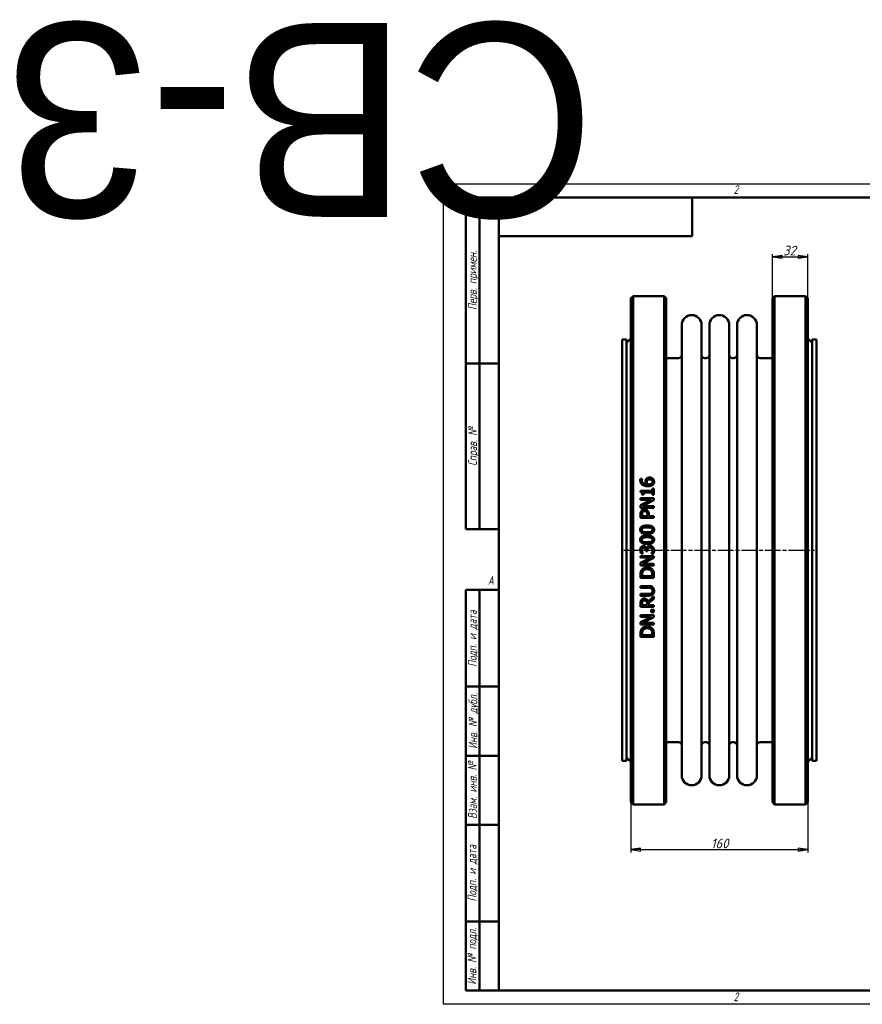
# Model space of a CAD drawing. Header units: millimetres. Extents: x -1146 to 6837, y -174 to 891.
# Tile 2 of 5: x -384 to 379, y 0 to 891. Entities that reach past the tile are written whole.
import ezdxf
from ezdxf.enums import TextEntityAlignment as Align

# ---------------------------------------------------------------- set-up
doc = ezdxf.new("R2018")
doc.units = ezdxf.units.MM
doc.header["$LTSCALE"] = 2.5
doc.linetypes.add('CHAIN', pattern=[0.7087, 0.4724, -0.0591, 0.1181, -0.0591])
for name, color, linetype, lineweight in [('Видимый контур (ГОСТ)', 7, 'Continuous', 50), ('Кромка (ГОСТ)', 7, 'Continuous', 50), ('Обозначение (ГОСТ)', 7, 'Continuous', 25), ('Осевая линия (ГОСТ)', 7, 'Continuous', 25), ('Размер (ГОСТ)', 7, 'Continuous', 25), ('Эскизная геометрия (ГОСТ)', 7, 'Continuous', 50)]:
    doc.layers.add(name, color=color, linetype=linetype, lineweight=lineweight)
doc.styles.add('Альтернативный текст (ГОСТ)', font='arial.ttf', dxfattribs={"width": 0.8})
doc.styles.add('Обычный текст (ГОСТ)', font='GOST Common Italic.ttf')
doc.dimstyles.new('Обычный (ГОСТ)', dxfattribs={"dimscale": 2.5, "dimtxt": 3.5, "dimasz": 3.5, "dimexe": 1, "dimexo": 0, "dimgap": 0.5, "dimtad": 1, "dimtxsty": 'Обычный текст (ГОСТ)', "dimblk": 'Filled-1', "dimcen": 0.09, "dimdle": 15, "dimclrd": 256, "dimclre": 256, "dimclrt": 256, "dimazin": 2, "dimtfac": 0.714286, "dimtdec": 3, "dimtmove": 0, "dimatfit": 3, "dimfxl": 1, "dimtolj": 1, "dimlwd": 25, "dimlwe": 25, "dimarcsym": 0})

# ---------------------------------------------------------------- blocks, each defined once
blk = doc.blocks.new('Рамки ГОСТ - Рамка')
at = {"layer": 'Кромка (ГОСТ)', "lineweight": 25}
for p, q in [((0, 0), (0, 297)), ((0, 297), (420, 297)), ((420, 0), (0, 0))]:
    blk.add_line(p, q, dxfattribs=at)
at = {"layer": 'Кромка (ГОСТ)'}
for p, q in [((415, 292), (20, 292)), ((20, 292), (20, 5)), ((20, 5), (415, 5))]:
    blk.add_line(p, q, dxfattribs=at)
at = {"layer": 'Кромка (ГОСТ)', "char_height": 3.17, "attachment_point": 1, "style": 'Альтернативный текст (ГОСТ)'}
for s, insert, width in [('\\fGOST Common|b0|i1;{\\H3.1700;2}', (105, 296.5), 5.2328), ('\\fGOST Common|b0|i1;{\\H3.1700;A}', (16, 155), 5.1335), ('\\fGOST Common|b0|i1;{\\H3.1700;2}', (104.99, 4.3), 5.2328)]:
    blk.add_mtext(s, dxfattribs=dict(at, insert=insert, width=width))
blk = doc.blocks.new('ГОСТ - Доп. графы 1')
at = {"layer": 'Эскизная геометрия (ГОСТ)'}
for p, q in [((-12, 0), (-12, 145)), ((-12, 145), (0, 145)), ((-7, 145), (-7, 0)), ((-12, 110), (-7, 110)), ((-7, 110), (0, 110)), ((-12, 85), (-7, 85)), ((-7, 85), (0, 85)), ((-12, 60), (-7, 60)), ((-7, 60), (0, 60)), ((-12, 25), (-7, 25)), ((-7, 25), (0, 25)), ((0, 0), (-12, 0))]:
    blk.add_line(p, q, dxfattribs=at)
at = {"layer": 'Обозначение (ГОСТ)', "char_height": 3.17, "attachment_point": 5, "rotation": 90, "style": 'Альтернативный текст (ГОСТ)'}
for s, insert, width in [('\\fGOST Common|b0|i1;{\\H3.1700;Подп. и дата}', (-9.37, 127.41), 34.7679), ('\\fGOST Common|b0|i1;{\\H3.1700;Инв. № дубл.}', (-8.95, 97.55), 24.8438), ('\\fGOST Common|b0|i1;{\\H3.1700;Взам. инв. №}', (-9.58, 72.53), 24.8669), ('\\fGOST Common|b0|i1;{\\H3.1700;Подп. и дата}', (-9.5, 42.47), 35.1486), ('\\fGOST Common|b0|i1;{\\H3.1700;Инв. № подл.}', (-9.5, 12.41), 24.9618)]:
    blk.add_mtext(s, dxfattribs=dict(at, insert=insert, width=width))
at = {"layer": 'Обозначение (ГОСТ)', "lineweight": 30, "flags": 17}
for tag, p in [('Подп._и_дата_2', (-3.53, 127.51)), ('Инв._номер_дубликата', (-3.41, 97.47)), ('Взамен_инв._номера', (-3.46, 72.53)), ('Подп._и_дата_1', (-3.42, 42.35)), ('ИНВЕНТАРНЫЙ_НОМЕР', (-3.33, 12.68))]:
    blk.add_attdef(tag, text='', height=3.17, rotation=90, dxfattribs=at).set_placement(p, align=Align.MIDDLE_CENTER)
blk = doc.blocks.new('ГОСТ - Доп. графы 2')
at = {"layer": 'Эскизная геометрия (ГОСТ)'}
for p, q in [((-12, 0), (-12, 120)), ((-12, 120), (0, 120)), ((-7, 0), (-7, 120)), ((-12, 60), (0, 60)), ((0, 0), (-12, 0))]:
    blk.add_line(p, q, dxfattribs=at)
at = {"layer": 'Обозначение (ГОСТ)', "char_height": 3.17, "attachment_point": 5, "rotation": 90, "style": 'Альтернативный текст (ГОСТ)'}
for s, insert, width in [('\\fGOST Common|b0|i1;{\\H3.1700;Перв. примен.}', (-9.19, 90.05), 60.0143), ('\\fGOST Common|b0|i1;{\\H3.1700;Справ. №}', (-9.1, 30), 59.9357)]:
    blk.add_mtext(s, dxfattribs=dict(at, insert=insert, width=width))
at = {"layer": 'Обозначение (ГОСТ)', "lineweight": 30, "flags": 17}
for tag, p in [('Первичная_применяемость', (-3.65, 90.03)), ('Справочный_номер', (-3.55, 30.02))]:
    blk.add_attdef(tag, text='', height=3.17, rotation=90, dxfattribs=at).set_placement(p, align=Align.MIDDLE_CENTER)
blk = doc.blocks.new('ГОСТ - Доп. графы 3')
at = {"layer": 'Эскизная геометрия (ГОСТ)'}
for p, q in [((0, 0), (70, 0)), ((70, 0), (70, -14)), ((70, -14), (0, -14))]:
    blk.add_line(p, q, dxfattribs=at)
at = {"layer": 'Обозначение (ГОСТ)', "lineweight": 30}
blk.add_attdef('ОБОЗНАЧЕНИЕ', text='', height=5, rotation=180, dxfattribs=at).set_placement((34.94, -6.97), align=Align.MIDDLE_CENTER)
blk = doc.blocks.new('Filled-1')
at = {"color": 0}
for p, q in [((0, 0), (-1, 0.14)), ((-1, 0.14), (-1, -0.14)), ((-1, 0), (0, 0)), ((-1, -0.14), (0, 0))]:
    blk.add_line(p, q, dxfattribs=at)
at = {"color": 0, "flags": 128}
blk.add_lwpolyline([(-1, -0.14), (0, 0), (-1, 0.14), (-1, -0.14)], dxfattribs=at)
at = {"color": 0}
blk.add_solid([(-1, -0.14), (0, 0), (-1, 0.14), (-1, -0.14)], dxfattribs=at)
blk = doc.blocks.new('*D9')
at = {"layer": 'Defpoints', "color": 0, "linetype": 'Continuous', "transparency": 16777216}
for p in [(169.42, 219.44), (329.42, 219.44), (329.42, 139.94)]:
    blk.add_point(p, dxfattribs=at)
at = {"layer": 'Размер (ГОСТ)', "linetype": 'Continuous', "lineweight": 25, "transparency": 16777216}
for p, q in [((169.42, 219.44), (169.42, 137.44)), ((329.42, 219.44), (329.42, 137.44)), ((178.17, 139.94), (320.67, 139.94))]:
    blk.add_line(p, q, dxfattribs=at)
at = {"layer": 'Размер (ГОСТ)', "linetype": 'Continuous', "lineweight": 25, "transparency": 16777216, "xscale": 8.75, "yscale": 8.75, "zscale": 8.75, "rotation": 180}
blk.add_blockref('Filled-1', (169.42, 139.94), dxfattribs=at)
at = {"layer": 'Размер (ГОСТ)', "linetype": 'Continuous', "lineweight": 25, "transparency": 16777216, "xscale": 8.75, "yscale": 8.75, "zscale": 8.75}
blk.add_blockref('Filled-1', (329.42, 139.94), dxfattribs=at)
at = {"layer": 'Размер (ГОСТ)', "linetype": 'Continuous', "lineweight": 25, "transparency": 16777216, "insert": (241.84, 149.94), "char_height": 8.75, "attachment_point": 1, "style": 'Обычный текст (ГОСТ)'}
blk.add_mtext('\\A1;160', dxfattribs=at)
blk = doc.blocks.new('*D13')
at = {"layer": 'Defpoints', "color": 0, "linetype": 'Continuous', "transparency": 16777216}
for p in [(329.42, 676.44), (297.42, 638.94), (329.42, 638.94)]:
    blk.add_point(p, dxfattribs=at)
at = {"layer": 'Размер (ГОСТ)', "linetype": 'Continuous', "lineweight": 25, "transparency": 16777216}
for p, q in [((297.42, 638.94), (297.42, 678.94)), ((329.42, 638.94), (329.42, 678.94)), ((306.17, 676.44), (320.67, 676.44))]:
    blk.add_line(p, q, dxfattribs=at)
at = {"layer": 'Размер (ГОСТ)', "linetype": 'Continuous', "lineweight": 25, "transparency": 16777216, "xscale": 8.75, "yscale": 8.75, "zscale": 8.75, "rotation": 180}
blk.add_blockref('Filled-1', (297.42, 676.44), dxfattribs=at)
at = {"layer": 'Размер (ГОСТ)', "linetype": 'Continuous', "lineweight": 25, "transparency": 16777216, "xscale": 8.75, "yscale": 8.75, "zscale": 8.75}
blk.add_blockref('Filled-1', (329.42, 676.44), dxfattribs=at)
at = {"layer": 'Размер (ГОСТ)', "linetype": 'Continuous', "lineweight": 25, "transparency": 16777216, "insert": (307.14, 686.44), "char_height": 8.75, "attachment_point": 1, "style": 'Обычный текст (ГОСТ)'}
blk.add_mtext('\\A1;32', dxfattribs=at)

msp = doc.modelspace()

# ---------------------------------------------------------------- linework, layer by layer
at = {"layer": 'Видимый контур (ГОСТ)'}
for p, q in [((169.419, 638.938), (171.419, 640.938)), ((169.419, 638.938), (169.419, 182.938)), ((171.419, 180.938), (171.419, 640.938)), ((171.419, 640.938), (199.419, 640.938)), ((199.419, 640.938), (199.419, 180.938)), ((201.419, 638.938), (199.419, 640.938)), ((201.419, 182.938), (201.419, 638.938)), ((297.419, 638.938), (299.419, 640.938)), ((297.419, 182.938), (297.419, 638.938)), ((299.419, 640.938), (327.419, 640.938)), ((299.419, 640.938), (299.419, 180.938)), ((327.419, 180.938), (327.419, 640.938)), ((329.419, 638.938), (327.419, 640.938)), ((329.419, 638.938), (329.419, 182.938)), ((215.419, 207.188), (215.419, 614.688)), ((233.419, 207.188), (233.419, 614.688)), ((240.419, 207.188), (240.419, 614.688)), ((258.419, 207.188), (258.419, 614.688)), ((265.419, 207.188), (265.419, 614.688)), ((283.419, 207.188), (283.419, 614.688)), ((161.419, 601.688), (161.419, 220.188)), ((165.419, 601.688), (161.419, 601.688)), ((165.419, 598.438), (169.419, 602.438)), ((165.419, 601.688), (165.419, 220.188)), ((333.419, 598.438), (329.419, 602.438)), ((333.419, 601.688), (333.419, 220.188)), ((337.419, 601.688), (333.419, 601.688)), ((337.419, 601.688), (337.419, 220.188)), ((201.419, 584.688), (212.419, 584.688)), ((236.419, 584.688), (237.419, 584.688)), ((261.419, 584.688), (262.419, 584.688)), ((286.419, 584.688), (297.419, 584.688)), ((178.09, 475.612), (179.636, 475.612)), ((179.636, 475.544), (179.636, 475.612)), ((178.109, 464.73), (178.109, 463.485)), ((178.109, 464.73), (188.923, 464.73)), ((188.923, 466.86), (188.923, 464.73)), ((188.923, 466.86), (190.148, 466.86)), ((190.148, 461.006), (190.148, 466.86)), ((178.148, 457.972), (190.148, 457.972)), ((178.148, 457.972), (178.148, 456.484)), ((187.649, 456.484), (178.148, 456.484)), ((187.649, 456.484), (178.148, 451.651)), ((180.88, 461.006), (179.782, 461.006)), ((179.801, 450.873), (190.148, 456.182)), ((180.88, 461.006), (180.88, 463.184)), ((188.923, 463.184), (180.88, 463.184)), ((188.923, 463.184), (188.923, 461.006)), ((190.148, 461.006), (188.923, 461.006)), ((190.148, 456.182), (190.148, 457.972)), ((178.148, 451.651), (178.148, 449.385)), ((190.148, 449.385), (178.148, 449.385)), ((179.801, 450.873), (190.148, 450.873)), ((190.148, 449.385), (190.148, 450.873)), ((178.148, 443.297), (178.148, 440.283)), ((190.148, 440.283), (178.148, 440.283)), ((179.529, 441.878), (179.529, 443.2)), ((179.529, 441.878), (184.313, 441.878)), ((184.313, 442.967), (184.313, 441.878)), ((185.675, 441.878), (185.675, 443.229)), ((185.675, 441.878), (190.148, 441.878)), ((190.148, 440.283), (190.148, 441.878)), ((182.971, 410.662), (182.971, 410.127)), ((184.303, 410.127), (182.971, 410.127)), ((183.477, 412.52), (183.594, 412.52)), ((184.303, 410.127), (184.303, 410.808)), ((178.148, 405.683), (190.148, 405.683)), ((178.148, 405.683), (178.148, 404.195)), ((187.649, 404.195), (178.148, 404.195)), ((187.649, 404.195), (178.148, 399.362)), ((180.336, 408.007), (178.634, 408.007)), ((179.801, 398.584), (190.148, 403.894)), ((180.336, 408.007), (180.336, 408.105)), ((187.96, 407.793), (187.96, 407.677)), ((189.662, 407.677), (187.96, 407.677)), ((190.148, 403.894), (190.148, 405.683)), ((178.148, 399.362), (178.148, 397.097)), ((190.148, 397.097), (178.148, 397.097)), ((179.801, 398.584), (190.148, 398.584)), ((190.148, 397.097), (190.148, 398.584)), ((178.148, 388.636), (178.148, 385.904)), ((190.148, 385.904), (178.148, 385.904)), ((179.529, 387.498), (179.529, 388.714)), ((179.529, 387.498), (188.767, 387.498)), ((188.767, 388.714), (188.767, 387.498)), ((190.148, 385.904), (190.148, 388.665)), ((178.148, 378.464), (178.148, 376.87)), ((178.148, 378.464), (185.636, 378.464)), ((185.675, 376.87), (178.148, 376.87)), ((178.148, 371.375), (185.636, 371.375)), ((178.148, 371.375), (178.148, 369.78)), ((185.636, 369.78), (178.148, 369.78)), ((190.148, 368.973), (184.926, 364.704)), ((185.373, 363.109), (190.148, 366.902)), ((190.148, 366.902), (190.148, 368.973)), ((178.148, 362.779), (178.148, 359.686)), ((190.148, 359.686), (178.148, 359.686)), ((179.529, 361.281), (179.529, 362.866)), ((179.529, 361.281), (184.041, 361.281)), ((184.041, 362.682), (184.041, 361.281)), ((185.373, 361.281), (185.373, 363.109)), ((185.373, 361.281), (190.148, 361.281)), ((187.853, 356.925), (187.853, 354.999)), ((187.853, 356.925), (190.148, 356.925)), ((190.148, 359.686), (190.148, 361.281)), ((190.148, 354.999), (190.148, 356.925)), ((178.148, 352.257), (178.148, 350.769)), ((178.148, 352.257), (190.148, 352.257)), ((187.649, 350.769), (178.148, 345.936)), ((187.649, 350.769), (178.148, 350.769)), ((179.801, 345.158), (190.148, 350.468)), ((190.148, 354.999), (187.853, 354.999)), ((190.148, 350.468), (190.148, 352.257)), ((178.148, 345.936), (178.148, 343.67)), ((190.148, 343.67), (178.148, 343.67)), ((179.801, 345.158), (190.148, 345.158)), ((190.148, 343.67), (190.148, 345.158)), ((178.148, 335.21), (178.148, 332.477)), ((190.148, 332.477), (178.148, 332.477)), ((179.529, 334.072), (179.529, 335.288)), ((179.529, 334.072), (188.767, 334.072)), ((188.767, 335.288), (188.767, 334.072)), ((190.148, 332.477), (190.148, 335.239)), ((201.419, 237.188), (212.419, 237.188)), ((236.419, 237.188), (237.419, 237.188)), ((261.419, 237.188), (262.419, 237.188)), ((286.419, 237.188), (297.419, 237.188)), ((165.419, 223.438), (169.419, 219.438)), ((333.419, 223.438), (329.419, 219.438)), ((165.419, 220.188), (161.419, 220.188)), ((337.419, 220.188), (333.419, 220.188)), ((169.419, 182.938), (171.419, 180.938)), ((171.419, 180.938), (199.419, 180.938)), ((201.419, 182.938), (199.419, 180.938)), ((297.419, 182.938), (299.419, 180.938)), ((299.419, 180.938), (327.419, 180.938)), ((329.419, 182.938), (327.419, 180.938))]:
    msp.add_line(p, q, dxfattribs=at)
for centre, radius, start, end in [((224.419, 614.688), 9, 0, 180), ((249.419, 614.688), 9, 0, 180), ((274.419, 614.688), 9, 0, 180), ((212.419, 587.688), 3, 270, 0), ((236.419, 587.688), 3, 180, 270), ((237.419, 587.688), 3, 270, 0), ((261.419, 587.688), 3, 180, 270), ((262.419, 587.688), 3, 270, 0), ((286.419, 587.688), 3, 180, 270), ((212.419, 234.188), 3, 0, 90), ((236.419, 234.188), 3, 90, 180), ((237.419, 234.188), 3, 0, 90), ((261.419, 234.188), 3, 90, 180), ((262.419, 234.188), 3, 0, 90), ((286.419, 234.188), 3, 90, 180), ((224.419, 207.188), 9, 180, 0), ((249.419, 207.188), 9, 180, 0), ((274.419, 207.188), 9, 180, 0)]:
    msp.add_arc(centre, radius, start, end, dxfattribs=at)
for points, knots in [([(177.924, 474.25), (177.924, 474.392), (177.928, 474.534), (177.944, 474.81), (177.956, 474.957), (177.998, 475.266), (178.034, 475.445), (178.09, 475.612)], [0, 0, 0, 0, 0.04417199, 0.04417199, 0.08624792, 0.08624792, 0.14062971, 0.14062971, 0.14062971, 0.14062971]), ([(179.859, 470.186), (179.421, 470.498), (179.054, 470.874), (178.555, 471.612), (178.343, 471.994), (177.999, 473.056), (177.924, 473.653), (177.924, 474.25)], [0, 0, 0, 0, 0.16326005, 0.16326005, 0.2738908, 0.2738908, 0.40279088, 0.40279088, 0.40279088, 0.40279088]), ([(179.636, 475.544), (179.565, 475.409), (179.509, 475.242), (179.357, 474.719), (179.315, 474.384), (179.315, 474.037)], [0, 0, 0, 0, 0.04726837, 0.04726837, 0.1706014, 0.1706014, 0.1706014, 0.1706014]), ([(179.315, 474.037), (179.315, 473.585), (179.384, 473.138), (179.704, 472.346), (179.924, 472.017), (180.467, 471.473), (180.833, 471.194), (181.988, 470.712), (182.665, 470.584), (183.321, 470.526)], [0, 0, 0, 0, 0.14075691, 0.14075691, 0.26475207, 0.26475207, 0.37578756, 0.37578756, 0.49813016, 0.49813016, 0.49813016, 0.49813016]), ([(182.485, 473.025), (182.485, 473.25), (182.496, 473.477), (182.535, 473.81), (182.553, 473.92), (182.625, 474.282), (182.691, 474.477), (182.893, 474.911), (183.037, 475.138), (183.195, 475.349)], [0, 0, 0, 0, 0.06994976, 0.06994976, 0.10450429, 0.10450429, 0.18491048, 0.18491048, 0.28213707, 0.28213707, 0.28213707, 0.28213707]), ([(183.321, 470.526), (183.162, 470.755), (183.019, 470.995), (182.722, 471.606), (182.645, 471.877), (182.526, 472.31), (182.485, 472.667), (182.485, 473.025)], [0, 0, 0, 0, 0.0857955, 0.0857955, 0.20983235, 0.20983235, 0.71122491, 0.71122491, 0.71122491, 0.71122491]), ([(183.195, 475.349), (183.355, 475.563), (183.539, 475.754), (184.035, 476.141), (184.312, 476.274), (184.81, 476.471), (185.109, 476.546), (185.692, 476.634), (185.976, 476.652), (186.258, 476.652)], [0, 0, 0, 0, 0.08209996, 0.08209996, 0.19179433, 0.19179433, 0.33859072, 0.33859072, 0.4729852, 0.4729852, 0.4729852, 0.4729852]), ([(184.235, 474.202), (184.124, 474.061), (184.037, 473.907), (183.832, 473.361), (183.817, 472.907), (183.817, 472.665)], [0, 0, 0, 0, 0.05526419, 0.05526419, 0.18115817, 0.18115817, 0.18115817, 0.18115817]), ([(183.817, 472.665), (183.817, 472.46), (183.834, 472.257), (183.905, 471.843), (183.959, 471.643), (184.146, 471.121), (184.298, 470.816), (184.478, 470.526)], [0, 0, 0, 0, 0.06384732, 0.06384732, 0.13049757, 0.13049757, 0.23524449, 0.23524449, 0.23524449, 0.23524449]), ([(186.326, 475.019), (186.046, 475.019), (185.756, 474.998), (185.198, 474.88), (184.987, 474.793), (184.591, 474.569), (184.398, 474.401), (184.235, 474.202)], [0, 0, 0, 0, 0.08418316, 0.08418316, 0.17126435, 0.17126435, 0.28902191, 0.28902191, 0.28902191, 0.28902191]), ([(186.258, 476.652), (186.56, 476.652), (186.862, 476.628), (187.748, 476.466), (188.186, 476.269), (188.779, 475.941), (189.041, 475.751), (189.273, 475.524)], [0, 0, 0, 0, 0.09072053, 0.09072053, 0.27075673, 0.27075673, 0.43924065, 0.43924065, 0.43924065, 0.43924065]), ([(189.088, 472.85), (189.088, 473.147), (189.04, 473.439), (188.819, 473.953), (188.67, 474.163), (188.324, 474.495), (188.108, 474.657), (187.553, 474.875), (187.313, 474.932), (186.826, 475.004), (186.574, 475.019), (186.326, 475.019)], [0, 0, 0, 0, 0.09244831, 0.09244831, 0.17332178, 0.17332178, 0.23910326, 0.23910326, 0.28431529, 0.28431529, 0.3302682, 0.3302682, 0.3302682, 0.3302682]), ([(188.407, 471.353), (188.558, 471.488), (188.697, 471.64), (188.853, 471.885), (188.943, 472.038), (189.063, 472.461), (189.088, 472.654), (189.088, 472.85)], [0, 0, 0, 0, 0.06188175, 0.06188175, 0.08944406, 0.08944406, 0.11175265, 0.11175265, 0.11175265, 0.11175265]), ([(189.273, 475.524), (189.505, 475.3), (189.707, 475.053), (190.03, 474.527), (190.145, 474.273), (190.349, 473.631), (190.401, 473.238), (190.401, 472.84)], [0, 0, 0, 0, 0.09886283, 0.09886283, 0.19051445, 0.19051445, 0.3231902, 0.3231902, 0.3231902, 0.3231902]), ([(190.401, 472.84), (190.401, 472.576), (190.379, 472.311), (190.281, 471.798), (190.209, 471.554), (190.021, 471.114), (189.913, 470.919), (189.646, 470.539), (189.488, 470.36), (189.312, 470.195)], [0, 0, 0, 0, 0.08245289, 0.08245289, 0.16226852, 0.16226852, 0.23217393, 0.23217393, 0.30665798, 0.30665798, 0.30665798, 0.30665798]), ([(179.782, 461.006), (179.782, 461.348), (179.761, 461.713), (179.619, 462.486), (179.497, 462.725), (179.324, 462.99), (179.216, 463.099), (178.961, 463.273), (178.822, 463.335), (178.495, 463.438), (178.3, 463.47), (178.109, 463.485)], [0, 0, 0, 0, 0.10506987, 0.10506987, 0.24119365, 0.24119365, 0.3736426, 0.3736426, 0.50050203, 0.50050203, 0.6607569, 0.6607569, 0.6607569, 0.6607569]), ([(184.877, 468.873), (184.317, 468.873), (183.754, 468.904), (182.648, 469.048), (181.952, 469.177), (180.745, 469.64), (180.283, 469.881), (179.859, 470.186)], [0, 0, 0, 0, 0.1679242, 0.1679242, 0.33478164, 0.33478164, 0.44894202, 0.44894202, 0.44894202, 0.44894202]), ([(184.478, 470.526), (184.591, 470.52), (184.704, 470.513), (184.862, 470.504), (184.999, 470.497), (185.237, 470.497)], [0, 0, 0, 0, 0.033772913, 0.033772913, 0.047604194, 0.047604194, 0.047604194, 0.047604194]), ([(189.312, 470.195), (189.082, 469.977), (188.822, 469.793), (188.174, 469.433), (187.791, 469.289), (187.046, 469.066), (186.602, 468.987), (185.739, 468.892), (185.304, 468.873), (184.877, 468.873)], [0, 0, 0, 0, 0.09663543, 0.09663543, 0.22441012, 0.22441012, 0.3910637, 0.3910637, 0.55248408, 0.55248408, 0.55248408, 0.55248408]), ([(185.237, 470.497), (185.635, 470.497), (186.051, 470.515), (187.254, 470.677), (187.7, 470.889), (188.147, 471.144), (188.286, 471.24), (188.407, 471.353)], [0, 0, 0, 0, 0.11935289, 0.11935289, 0.3639355, 0.3639355, 0.4815644, 0.4815644, 0.4815644, 0.4815644]), ([(178.148, 443.297), (178.148, 443.635), (178.161, 443.98), (178.224, 444.616), (178.273, 444.929), (178.463, 445.659), (178.64, 446.069), (178.897, 446.438)], [0, 0, 0, 0, 0.10222486, 0.10222486, 0.19378745, 0.19378745, 0.32860762, 0.32860762, 0.32860762, 0.32860762]), ([(178.897, 446.438), (179.051, 446.666), (179.231, 446.873), (179.713, 447.301), (179.975, 447.449), (180.397, 447.658), (180.673, 447.744), (181.223, 447.847), (181.495, 447.868), (181.765, 447.868)], [0, 0, 0, 0, 0.08320735, 0.08320735, 0.19467068, 0.19467068, 0.37180478, 0.37180478, 0.53707147, 0.53707147, 0.53707147, 0.53707147]), ([(181.814, 446.205), (181.531, 446.205), (181.246, 446.172), (180.732, 446.007), (180.562, 445.905), (180.264, 445.692), (180.111, 445.528), (179.986, 445.34)], [0, 0, 0, 0, 0.08486264, 0.08486264, 0.16195176, 0.16195176, 0.28851188, 0.28851188, 0.28851188, 0.28851188]), ([(181.765, 447.868), (182.088, 447.868), (182.407, 447.832), (183.103, 447.664), (183.388, 447.535), (183.879, 447.289), (184.174, 447.079), (184.43, 446.818)], [0, 0, 0, 0, 0.09686587, 0.09686587, 0.21474835, 0.21474835, 0.45055537, 0.45055537, 0.45055537, 0.45055537]), ([(183.594, 445.524), (183.47, 445.648), (183.335, 445.76), (182.973, 445.991), (182.76, 446.075), (182.302, 446.184), (182.056, 446.205), (181.814, 446.205)], [0, 0, 0, 0, 0.05270109, 0.05270109, 0.12934954, 0.12934954, 0.21023129, 0.21023129, 0.21023129, 0.21023129]), ([(184.313, 442.967), (184.313, 443.267), (184.302, 443.579), (184.246, 444.122), (184.203, 444.394), (184.081, 444.798), (184.013, 444.959), (183.833, 445.263), (183.723, 445.401), (183.594, 445.524)], [0, 0, 0, 0, 0.09078507, 0.09078507, 0.16532989, 0.16532989, 0.21823448, 0.21823448, 0.27188221, 0.27188221, 0.27188221, 0.27188221]), ([(184.43, 446.818), (184.718, 446.525), (184.956, 446.197), (185.378, 445.387), (185.48, 444.994), (185.638, 444.267), (185.675, 443.736), (185.675, 443.229)], [0, 0, 0, 0, 0.12401977, 0.12401977, 0.27648005, 0.27648005, 0.60139342, 0.60139342, 0.60139342, 0.60139342]), ([(179.986, 445.34), (179.855, 445.144), (179.76, 444.93), (179.627, 444.484), (179.529, 444.05), (179.529, 443.2)], [0, 0, 0, 0, 0.07122005, 0.07122005, 0.14084092, 0.14084092, 0.14084092, 0.14084092]), ([(177.905, 429.421), (177.905, 429.901), (177.974, 430.381), (178.296, 431.19), (178.504, 431.512), (179.018, 432.037), (179.362, 432.305), (180.515, 432.837), (181.235, 433.007), (182.652, 433.214), (183.414, 433.252), (184.148, 433.252)], [0, 0, 0, 0, 0.14465625, 0.14465625, 0.26205859, 0.26205859, 0.36569355, 0.36569355, 0.49212853, 0.49212853, 0.6253114, 0.6253114, 0.6253114, 0.6253114]), ([(184.158, 425.58), (182.94, 425.58), (181.708, 425.678), (179.933, 426.189), (179.442, 426.464), (178.787, 426.979), (178.532, 427.267), (178.178, 427.887), (178.068, 428.188), (177.932, 428.804), (177.905, 429.113), (177.905, 429.421)], [0, 0, 0, 0, 0.3652253, 0.3652253, 0.6281159, 0.6281159, 0.8616618, 0.8616618, 1.0540048, 1.0540048, 1.2379014, 1.2379014, 1.2379014, 1.2379014]), ([(180.482, 431.181), (180.208, 431.072), (179.948, 430.925), (179.533, 430.527), (179.436, 430.341), (179.333, 430.103), (179.296, 429.974), (179.247, 429.704), (179.237, 429.562), (179.237, 429.421)], [0, 0, 0, 0, 0.08833499, 0.08833499, 0.17257765, 0.17257765, 0.26154769, 0.26154769, 0.35571759, 0.35571759, 0.35571759, 0.35571759]), ([(179.237, 429.421), (179.237, 429.186), (179.266, 428.949), (179.41, 428.528), (179.511, 428.354), (179.756, 428.077), (179.878, 427.975), (180.163, 427.783), (180.33, 427.7), (180.501, 427.631)], [0, 0, 0, 0, 0.07070339, 0.07070339, 0.13381462, 0.13381462, 0.18138707, 0.18138707, 0.23652734, 0.23652734, 0.23652734, 0.23652734]), ([(184.148, 431.618), (183.457, 431.618), (182.706, 431.596), (181.704, 431.489), (181.061, 431.411), (180.482, 431.181)], [0, 0, 0, 0, 0.20737575, 0.20737575, 0.30176372, 0.30176372, 0.30176372, 0.30176372]), ([(184.148, 433.252), (185.087, 433.252), (186.102, 433.193), (187.978, 432.805), (188.55, 432.528), (189.277, 432.068), (189.587, 431.786), (190.034, 431.147), (190.177, 430.827), (190.363, 430.137), (190.401, 429.779), (190.401, 429.421)], [0, 0, 0, 0, 0.2816356, 0.2816356, 0.5733796, 0.5733796, 0.8570654, 0.8570654, 1.0954494, 1.0954494, 1.3354014, 1.3354014, 1.3354014, 1.3354014]), ([(187.804, 431.191), (187.454, 431.328), (187.058, 431.415), (185.909, 431.589), (184.934, 431.618), (184.148, 431.618)], [0, 0, 0, 0, 0.11308533, 0.11308533, 0.34949765, 0.34949765, 0.34949765, 0.34949765]), ([(190.401, 429.421), (190.401, 428.94), (190.333, 428.458), (190.015, 427.648), (189.811, 427.326), (189.278, 426.773), (188.928, 426.513), (187.848, 426.012), (187.174, 425.845), (185.755, 425.622), (184.938, 425.58), (184.158, 425.58)], [0, 0, 0, 0, 0.14477069, 0.14477069, 0.2616456, 0.2616456, 0.37537753, 0.37537753, 0.51465303, 0.51465303, 0.68081358, 0.68081358, 0.68081358, 0.68081358]), ([(187.775, 427.622), (188.054, 427.726), (188.318, 427.872), (188.756, 428.277), (188.858, 428.471), (188.964, 428.703), (189.005, 428.84), (189.057, 429.124), (189.068, 429.273), (189.068, 429.421)], [0, 0, 0, 0, 0.08948726, 0.08948726, 0.1793416, 0.1793416, 0.29228773, 0.29228773, 0.40978378, 0.40978378, 0.40978378, 0.40978378]), ([(189.068, 429.421), (189.068, 429.662), (189.037, 429.905), (188.883, 430.329), (188.779, 430.501), (188.533, 430.768), (188.413, 430.866), (188.134, 431.047), (187.971, 431.126), (187.804, 431.191)], [0, 0, 0, 0, 0.07264548, 0.07264548, 0.13572738, 0.13572738, 0.18225464, 0.18225464, 0.2361557, 0.2361557, 0.2361557, 0.2361557]), ([(177.905, 420.416), (177.905, 420.896), (177.974, 421.375), (178.296, 422.185), (178.504, 422.506), (179.021, 423.035), (179.36, 423.296), (180.492, 423.825), (181.214, 423.998), (182.638, 424.208), (183.408, 424.247), (184.148, 424.247)], [0, 0, 0, 0, 0.14419589, 0.14419589, 0.26145741, 0.26145741, 0.36616711, 0.36616711, 0.49932156, 0.49932156, 0.64052488, 0.64052488, 0.64052488, 0.64052488]), ([(184.158, 416.575), (182.669, 416.575), (181.281, 416.722), (179.726, 417.305), (179.272, 417.553), (178.617, 418.161), (178.397, 418.459), (178.113, 419.056), (178.03, 419.326), (177.926, 419.871), (177.905, 420.144), (177.905, 420.416)], [0, 0, 0, 0, 0.4464501, 0.4464501, 0.6486544, 0.6486544, 0.7963329, 0.7963329, 0.9072838, 0.9072838, 1.013813, 1.013813, 1.013813, 1.013813]), ([(180.482, 422.176), (180.211, 422.068), (179.953, 421.922), (179.538, 421.528), (179.44, 421.343), (179.336, 421.106), (179.298, 420.977), (179.248, 420.705), (179.237, 420.56), (179.237, 420.416)], [0, 0, 0, 0, 0.08746815, 0.08746815, 0.17150073, 0.17150073, 0.26031143, 0.26031143, 0.35632591, 0.35632591, 0.35632591, 0.35632591]), ([(179.237, 420.416), (179.237, 420.148), (179.275, 419.878), (179.435, 419.487), (179.533, 419.305), (179.821, 419.016), (179.937, 418.927), (180.199, 418.761), (180.348, 418.688), (180.501, 418.627)], [0, 0, 0, 0, 0.08036496, 0.08036496, 0.12678967, 0.12678967, 0.1526746, 0.1526746, 0.18188034, 0.18188034, 0.18188034, 0.18188034]), ([(184.148, 422.614), (183.454, 422.614), (182.701, 422.591), (181.703, 422.484), (181.061, 422.406), (180.482, 422.176)], [0, 0, 0, 0, 0.20808561, 0.20808561, 0.30019671, 0.30019671, 0.30019671, 0.30019671]), ([(180.501, 427.631), (180.88, 427.481), (181.31, 427.392), (182.311, 427.259), (183.174, 427.213), (184.158, 427.213)], [0, 0, 0, 0, 0.12247035, 0.12247035, 0.30383334, 0.30383334, 0.30383334, 0.30383334]), ([(184.148, 424.247), (185.173, 424.247), (186.305, 424.176), (187.729, 423.831), (188.158, 423.691), (188.886, 423.33), (189.293, 423.075), (189.883, 422.398), (190.067, 422.08), (190.342, 421.308), (190.401, 420.862), (190.401, 420.416)], [0, 0, 0, 0, 0.30745903, 0.30745903, 0.43810077, 0.43810077, 0.55040049, 0.55040049, 0.63023857, 0.63023857, 0.7256427, 0.7256427, 0.7256427, 0.7256427]), ([(187.804, 422.186), (187.392, 422.348), (186.914, 422.441), (185.965, 422.56), (185.225, 422.614), (184.148, 422.614)], [0, 0, 0, 0, 0.13290092, 0.13290092, 0.28794249, 0.28794249, 0.28794249, 0.28794249]), ([(184.158, 427.213), (184.824, 427.213), (185.594, 427.229), (186.533, 427.315), (187.143, 427.38), (187.775, 427.622)], [0, 0, 0, 0, 0.19988556, 0.19988556, 0.28124846, 0.28124846, 0.28124846, 0.28124846]), ([(190.401, 420.416), (190.401, 419.949), (190.337, 419.481), (190.035, 418.679), (189.834, 418.354), (189.268, 417.75), (188.908, 417.508), (187.955, 417.046), (187.322, 416.876), (185.883, 416.624), (184.996, 416.575), (184.158, 416.575)], [0, 0, 0, 0, 0.14023844, 0.14023844, 0.25717458, 0.25717458, 0.38847819, 0.38847819, 0.57569198, 0.57569198, 0.82881729, 0.82881729, 0.82881729, 0.82881729]), ([(187.775, 418.617), (188.053, 418.721), (188.316, 418.865), (188.754, 419.27), (188.857, 419.464), (188.962, 419.693), (189.003, 419.829), (189.057, 420.115), (189.068, 420.266), (189.068, 420.416)], [0, 0, 0, 0, 0.08902169, 0.08902169, 0.17894891, 0.17894891, 0.29294821, 0.29294821, 0.41392899, 0.41392899, 0.41392899, 0.41392899]), ([(189.068, 420.416), (189.068, 420.679), (189.031, 420.943), (188.871, 421.335), (188.772, 421.516), (188.489, 421.8), (188.374, 421.889), (188.11, 422.054), (187.959, 422.126), (187.804, 422.186)], [0, 0, 0, 0, 0.0790208, 0.0790208, 0.12696837, 0.12696837, 0.15447611, 0.15447611, 0.18565261, 0.18565261, 0.18565261, 0.18565261]), ([(177.895, 411.139), (177.895, 411.609), (177.936, 412.104), (178.154, 412.908), (178.311, 413.292), (178.576, 413.667)], [0, 0, 0, 0, 0.14101226, 0.14101226, 0.24948476, 0.24948476, 0.24948476, 0.24948476]), ([(178.634, 408.007), (178.431, 408.386), (178.271, 408.867), (178.046, 409.726), (177.895, 410.381), (177.895, 411.139)], [0, 0, 0, 0, 0.12902524, 0.12902524, 0.23321369, 0.23321369, 0.23321369, 0.23321369]), ([(178.576, 413.667), (178.776, 413.944), (179.019, 414.178), (179.558, 414.509), (179.793, 414.592), (180.246, 414.709), (180.52, 414.737), (180.793, 414.737)], [0, 0, 0, 0, 0.10264473, 0.10264473, 0.18999787, 0.18999787, 0.31178262, 0.31178262, 0.31178262, 0.31178262]), ([(179.655, 412.471), (179.517, 412.267), (179.423, 412.044), (179.343, 411.686), (179.286, 411.416), (179.286, 411.012)], [0, 0, 0, 0, 0.0738403, 0.0738403, 0.11008377, 0.11008377, 0.11008377, 0.11008377]), ([(179.286, 411.012), (179.286, 410.718), (179.322, 410.428), (179.42, 410.032), (179.499, 409.711), (179.665, 409.291)], [0, 0, 0, 0, 0.08829703, 0.08829703, 0.1222055, 0.1222055, 0.1222055, 0.1222055]), ([(180.958, 413.103), (180.737, 413.103), (180.514, 413.072), (180.129, 412.918), (179.999, 412.821), (179.827, 412.684), (179.733, 412.584), (179.655, 412.471)], [0, 0, 0, 0, 0.06637623, 0.06637623, 0.12433785, 0.12433785, 0.22127041, 0.22127041, 0.22127041, 0.22127041]), ([(180.501, 418.627), (180.948, 418.449), (181.467, 418.356), (182.229, 418.276), (182.953, 418.208), (184.158, 418.208)], [0, 0, 0, 0, 0.14408053, 0.14408053, 0.23064322, 0.23064322, 0.23064322, 0.23064322]), ([(180.793, 414.737), (181.145, 414.737), (181.485, 414.675), (182.07, 414.431), (182.345, 414.265), (182.841, 413.8), (183.025, 413.575), (183.316, 413.07), (183.417, 412.803), (183.477, 412.52)], [0, 0, 0, 0, 0.10552186, 0.10552186, 0.1899883, 0.1899883, 0.25379501, 0.25379501, 0.31688251, 0.31688251, 0.31688251, 0.31688251]), ([(182.971, 410.662), (182.971, 411.075), (182.915, 411.491), (182.652, 412.152), (182.499, 412.394), (182.174, 412.734), (182, 412.856), (181.675, 412.998), (181.543, 413.037), (181.26, 413.091), (181.109, 413.103), (180.958, 413.103)], [0, 0, 0, 0, 0.12372397, 0.12372397, 0.21310068, 0.21310068, 0.28964267, 0.28964267, 0.33819795, 0.33819795, 0.39131812, 0.39131812, 0.39131812, 0.39131812]), ([(183.594, 412.52), (183.649, 412.792), (183.739, 413.064), (183.895, 413.453), (184.029, 413.772), (184.372, 414.134)], [0, 0, 0, 0, 0.08346901, 0.08346901, 0.12591695, 0.12591695, 0.12591695, 0.12591695]), ([(184.158, 418.208), (184.825, 418.208), (185.598, 418.225), (186.534, 418.311), (187.143, 418.375), (187.775, 418.617)], [0, 0, 0, 0, 0.20023875, 0.20023875, 0.28053051, 0.28053051, 0.28053051, 0.28053051]), ([(184.731, 412.617), (184.589, 412.417), (184.491, 412.194), (184.363, 411.708), (184.303, 411.315), (184.303, 410.808)], [0, 0, 0, 0, 0.0736731, 0.0736731, 0.15077874, 0.15077874, 0.15077874, 0.15077874]), ([(184.372, 414.134), (184.566, 414.345), (184.8, 414.511), (185.343, 414.79), (185.579, 414.853), (186.012, 414.947), (186.304, 414.97), (186.589, 414.97)], [0, 0, 0, 0, 0.08620262, 0.08620262, 0.1830199, 0.1830199, 0.35819553, 0.35819553, 0.35819553, 0.35819553]), ([(186.472, 413.336), (186.109, 413.336), (185.752, 413.292), (185.348, 413.128), (185.193, 413.054), (184.921, 412.844), (184.818, 412.738), (184.731, 412.617)], [0, 0, 0, 0, 0.10891033, 0.10891033, 0.14515734, 0.14515734, 0.17298269, 0.17298269, 0.17298269, 0.17298269]), ([(188.339, 412.675), (188.107, 412.883), (187.847, 413.048), (187.411, 413.222), (187.088, 413.336), (186.472, 413.336)], [0, 0, 0, 0, 0.09348813, 0.09348813, 0.14086248, 0.14086248, 0.14086248, 0.14086248]), ([(186.589, 414.97), (187.101, 414.97), (187.602, 414.886), (188.404, 414.563), (188.848, 414.337), (189.292, 413.91)], [0, 0, 0, 0, 0.15382556, 0.15382556, 0.25939608, 0.25939608, 0.25939608, 0.25939608]), ([(187.96, 407.793), (188.234, 408.168), (188.459, 408.638), (188.771, 409.402), (189.01, 410.038), (189.01, 410.857)], [0, 0, 0, 0, 0.1391821, 0.1391821, 0.24883922, 0.24883922, 0.24883922, 0.24883922]), ([(189.01, 410.857), (189.01, 411.195), (188.956, 411.525), (188.831, 411.925), (188.772, 412.104), (188.562, 412.441), (188.459, 412.565), (188.339, 412.675)], [0, 0, 0, 0, 0.10144216, 0.10144216, 0.12551681, 0.12551681, 0.1422368, 0.1422368, 0.1422368, 0.1422368]), ([(189.292, 413.91), (189.613, 413.601), (189.86, 413.24), (190.163, 412.555), (190.251, 412.265), (190.373, 411.632), (190.401, 411.292), (190.401, 410.954)], [0, 0, 0, 0, 0.13353644, 0.13353644, 0.22491888, 0.22491888, 0.32589092, 0.32589092, 0.32589092, 0.32589092]), ([(190.401, 410.954), (190.401, 410.352), (190.328, 409.759), (190.137, 408.982), (190.055, 408.672), (189.863, 408.123), (189.77, 407.894), (189.662, 407.677)], [0, 0, 0, 0, 0.18053593, 0.18053593, 0.23995486, 0.23995486, 0.28242951, 0.28242951, 0.28242951, 0.28242951]), ([(179.665, 409.291), (179.761, 409.064), (179.874, 408.832), (180.108, 408.446), (180.219, 408.273), (180.336, 408.105)], [0, 0, 0, 0, 0.07392117, 0.07392117, 0.13538423, 0.13538423, 0.13538423, 0.13538423]), ([(178.148, 388.636), (178.148, 389.15), (178.165, 389.694), (178.279, 390.817), (178.368, 391.181), (178.588, 391.957), (178.799, 392.476), (179.101, 392.934)], [0, 0, 0, 0, 0.15490494, 0.15490494, 0.33958773, 0.33958773, 0.73130867, 0.73130867, 0.73130867, 0.73130867]), ([(179.101, 392.934), (179.369, 393.338), (179.686, 393.699), (180.506, 394.399), (180.987, 394.674), (181.854, 395.045), (182.301, 395.171), (183.219, 395.331), (183.689, 395.366), (184.158, 395.366)], [0, 0, 0, 0, 0.14566045, 0.14566045, 0.32372854, 0.32372854, 0.4963681, 0.4963681, 0.67047146, 0.67047146, 0.67047146, 0.67047146]), ([(184.138, 393.703), (183.525, 393.703), (182.899, 393.635), (181.896, 393.321), (181.502, 393.133), (180.785, 392.603), (180.486, 392.271), (180.248, 391.884)], [0, 0, 0, 0, 0.18396817, 0.18396817, 0.31513155, 0.31513155, 0.4516237, 0.4516237, 0.4516237, 0.4516237]), ([(187.97, 392.03), (187.77, 392.325), (187.533, 392.587), (186.99, 393.022), (186.628, 393.252), (185.807, 393.527), (185.489, 393.594), (184.83, 393.684), (184.482, 393.703), (184.138, 393.703)], [0, 0, 0, 0, 0.10712759, 0.10712759, 0.20903796, 0.20903796, 0.26898461, 0.26898461, 0.33323079, 0.33323079, 0.33323079, 0.33323079]), ([(184.158, 395.366), (184.829, 395.366), (185.494, 395.282), (186.852, 394.878), (187.392, 394.577), (188.334, 393.947), (188.811, 393.481), (189.185, 392.915)], [0, 0, 0, 0, 0.20149338, 0.20149338, 0.42503002, 0.42503002, 0.75891646, 0.75891646, 0.75891646, 0.75891646]), ([(189.185, 392.915), (189.448, 392.497), (189.665, 392.052), (189.944, 391.183), (190.148, 390.386), (190.148, 388.665)], [0, 0, 0, 0, 0.14854984, 0.14854984, 0.27470118, 0.27470118, 0.27470118, 0.27470118]), ([(180.248, 391.884), (180.059, 391.564), (179.908, 391.227), (179.665, 390.456), (179.529, 389.828), (179.529, 388.714)], [0, 0, 0, 0, 0.11192417, 0.11192417, 0.24335059, 0.24335059, 0.24335059, 0.24335059]), ([(188.767, 388.714), (188.767, 389.058), (188.754, 389.408), (188.695, 390.018), (188.646, 390.408), (188.432, 391.225), (188.239, 391.645), (187.97, 392.03)], [0, 0, 0, 0, 0.10379607, 0.10379607, 0.18464238, 0.18464238, 0.28570434, 0.28570434, 0.28570434, 0.28570434]), ([(185.636, 378.464), (186.211, 378.464), (186.812, 378.425), (187.876, 378.209), (188.196, 378.079), (188.751, 377.797), (189.04, 377.581), (189.292, 377.317)], [0, 0, 0, 0, 0.1724636, 0.1724636, 0.32567892, 0.32567892, 0.54516197, 0.54516197, 0.54516197, 0.54516197]), ([(188.057, 376.354), (187.89, 376.464), (187.714, 376.555), (187.302, 376.711), (187.069, 376.766), (186.418, 376.854), (186.035, 376.87), (185.675, 376.87)], [0, 0, 0, 0, 0.06008882, 0.06008882, 0.1323013, 0.1323013, 0.22033208, 0.22033208, 0.22033208, 0.22033208]), ([(189.039, 374.118), (189.039, 374.362), (189.019, 374.607), (188.914, 375.153), (188.827, 375.378), (188.678, 375.694), (188.585, 375.846), (188.352, 376.127), (188.214, 376.251), (188.057, 376.354)], [0, 0, 0, 0, 0.07429456, 0.07429456, 0.16864238, 0.16864238, 0.26724055, 0.26724055, 0.37032208, 0.37032208, 0.37032208, 0.37032208]), ([(189.292, 377.317), (189.565, 377.039), (189.789, 376.727), (190.14, 376.017), (190.233, 375.678), (190.371, 374.977), (190.401, 374.54), (190.401, 374.118)], [0, 0, 0, 0, 0.11750735, 0.11750735, 0.2399793, 0.2399793, 0.41756764, 0.41756764, 0.41756764, 0.41756764]), ([(178.148, 362.779), (178.148, 363.103), (178.156, 363.437), (178.203, 364.124), (178.24, 364.405), (178.358, 365.035), (178.532, 365.448), (178.78, 365.832)], [0, 0, 0, 0, 0.0993176, 0.0993176, 0.2110487, 0.2110487, 0.48370659, 0.48370659, 0.48370659, 0.48370659]), ([(178.78, 365.832), (178.917, 366.044), (179.076, 366.238), (179.515, 366.651), (179.757, 366.794), (180.13, 366.992), (180.384, 367.074), (180.895, 367.174), (181.152, 367.194), (181.406, 367.194)], [0, 0, 0, 0, 0.07659431, 0.07659431, 0.18267715, 0.18267715, 0.36380626, 0.36380626, 0.53593458, 0.53593458, 0.53593458, 0.53593458]), ([(181.532, 365.531), (181.296, 365.531), (181.059, 365.503), (180.593, 365.36), (180.436, 365.261), (180.186, 365.084), (180.049, 364.939), (179.937, 364.772)], [0, 0, 0, 0, 0.07093324, 0.07093324, 0.14645402, 0.14645402, 0.29298885, 0.29298885, 0.29298885, 0.29298885]), ([(181.406, 367.194), (181.803, 367.194), (182.199, 367.148), (183.109, 366.88), (183.467, 366.639), (183.996, 366.213), (184.244, 365.94), (184.649, 365.343), (184.804, 365.03), (184.926, 364.704)], [0, 0, 0, 0, 0.11911463, 0.11911463, 0.28486003, 0.28486003, 0.48824674, 0.48824674, 0.67958362, 0.67958362, 0.67958362, 0.67958362]), ([(183.419, 364.85), (183.301, 364.974), (183.171, 365.082), (182.847, 365.283), (182.657, 365.362), (182.307, 365.459), (182.155, 365.487), (181.846, 365.523), (181.689, 365.531), (181.532, 365.531)], [0, 0, 0, 0, 0.05169058, 0.05169058, 0.11488979, 0.11488979, 0.16117021, 0.16117021, 0.20825238, 0.20825238, 0.20825238, 0.20825238]), ([(185.636, 371.375), (186.423, 371.375), (186.859, 371.445), (187.251, 371.526), (187.411, 371.573), (187.738, 371.703), (187.902, 371.789), (188.057, 371.891)], [0, 0, 0, 0, 0.2362145, 0.2362145, 0.40481342, 0.40481342, 0.59302364, 0.59302364, 0.59302364, 0.59302364]), ([(189.292, 370.928), (189.08, 370.713), (188.844, 370.528), (188.233, 370.172), (187.907, 370.065), (187.338, 369.916), (187.002, 369.862), (186.33, 369.794), (185.98, 369.78), (185.636, 369.78)], [0, 0, 0, 0, 0.09134654, 0.09134654, 0.21296927, 0.21296927, 0.36963829, 0.36963829, 0.53232508, 0.53232508, 0.53232508, 0.53232508]), ([(188.057, 371.891), (188.272, 372.032), (188.452, 372.208), (188.718, 372.594), (188.838, 372.823), (189.008, 373.453), (189.039, 373.79), (189.039, 374.118)], [0, 0, 0, 0, 0.07743806, 0.07743806, 0.14223161, 0.14223161, 0.2077135, 0.2077135, 0.2077135, 0.2077135]), ([(190.401, 374.118), (190.401, 373.779), (190.379, 373.436), (190.273, 372.745), (190.192, 372.448), (190.006, 371.956), (189.898, 371.733), (189.63, 371.307), (189.473, 371.108), (189.292, 370.928)], [0, 0, 0, 0, 0.10295915, 0.10295915, 0.21252329, 0.21252329, 0.31037762, 0.31037762, 0.41049999, 0.41049999, 0.41049999, 0.41049999]), ([(179.937, 364.772), (179.822, 364.597), (179.738, 364.407), (179.617, 364.002), (179.529, 363.611), (179.529, 362.866)], [0, 0, 0, 0, 0.06375026, 0.06375026, 0.12935935, 0.12935935, 0.12935935, 0.12935935]), ([(184.041, 362.682), (184.041, 362.906), (184.031, 363.132), (183.98, 363.637), (183.936, 363.86), (183.862, 364.149), (183.804, 364.302), (183.642, 364.594), (183.54, 364.729), (183.419, 364.85)], [0, 0, 0, 0, 0.06880256, 0.06880256, 0.15568559, 0.15568559, 0.26069841, 0.26069841, 0.36975316, 0.36975316, 0.36975316, 0.36975316]), ([(178.148, 335.21), (178.148, 335.704), (178.164, 336.225), (178.273, 337.37), (178.365, 337.737), (178.57, 338.486), (178.786, 339.029), (179.101, 339.508)], [0, 0, 0, 0, 0.15692791, 0.15692791, 0.36395516, 0.36395516, 0.91651407, 0.91651407, 0.91651407, 0.91651407]), ([(179.101, 339.508), (179.34, 339.868), (179.619, 340.197), (180.401, 340.904), (180.846, 341.157), (181.647, 341.555), (182.172, 341.719), (183.191, 341.903), (183.675, 341.939), (184.158, 341.939)], [0, 0, 0, 0, 0.13429449, 0.13429449, 0.3235513, 0.3235513, 0.62354862, 0.62354862, 0.88474023, 0.88474023, 0.88474023, 0.88474023]), ([(184.138, 340.276), (183.709, 340.276), (183.276, 340.243), (182.329, 340.059), (181.828, 339.882), (181.13, 339.447), (180.905, 339.264), (180.53, 338.87), (180.379, 338.671), (180.248, 338.458)], [0, 0, 0, 0, 0.12868932, 0.12868932, 0.28972061, 0.28972061, 0.37970015, 0.37970015, 0.45781098, 0.45781098, 0.45781098, 0.45781098]), ([(187.97, 338.604), (187.793, 338.866), (187.585, 339.103), (187.062, 339.551), (186.753, 339.737), (186.063, 340.035), (185.671, 340.135), (184.902, 340.253), (184.517, 340.276), (184.138, 340.276)], [0, 0, 0, 0, 0.09820553, 0.09820553, 0.21114917, 0.21114917, 0.33731445, 0.33731445, 0.45695915, 0.45695915, 0.45695915, 0.45695915]), ([(184.158, 341.939), (184.632, 341.939), (185.103, 341.898), (186.363, 341.647), (186.966, 341.374), (187.805, 340.893), (188.152, 340.64), (188.739, 340.086), (188.979, 339.801), (189.185, 339.489)], [0, 0, 0, 0, 0.14221307, 0.14221307, 0.38598647, 0.38598647, 0.58415141, 0.58415141, 0.75907909, 0.75907909, 0.75907909, 0.75907909]), ([(188.767, 335.288), (188.767, 335.626), (188.754, 335.969), (188.681, 336.751), (188.619, 337.051), (188.472, 337.706), (188.271, 338.175), (187.97, 338.604)], [0, 0, 0, 0, 0.10741885, 0.10741885, 0.24885045, 0.24885045, 0.71894192, 0.71894192, 0.71894192, 0.71894192]), ([(189.185, 339.489), (189.413, 339.126), (189.606, 338.744), (189.923, 337.874), (190.148, 337.048), (190.148, 335.239)], [0, 0, 0, 0, 0.13349099, 0.13349099, 0.29108475, 0.29108475, 0.29108475, 0.29108475]), ([(180.248, 338.458), (180.085, 338.181), (179.95, 337.892), (179.675, 337.109), (179.529, 336.444), (179.529, 335.288)], [0, 0, 0, 0, 0.10030574, 0.10030574, 0.2613973, 0.2613973, 0.2613973, 0.2613973])]:
    msp.add_open_spline(points, degree=3, knots=knots, dxfattribs=at)
at = {"layer": 'Осевая линия (ГОСТ)', "linetype": 'CHAIN', "ltscale": 11.993792}
msp.add_line((163.169, 410.938), (335.669, 410.938), dxfattribs=at)

# ---------------------------------------------------------------- block references
ref = msp.add_blockref('ГОСТ - Доп. графы 3', (50, 730), dxfattribs=dict(xscale=2.5, yscale=2.5, zscale=2.5))
lines = msp.add_mtext('CB-3232P-F', dxfattribs={"layer": 'Обозначение (ГОСТ)', "insert": (137.355, 712.581), "char_height": 175.3121, "attachment_point": 1, "rotation": 180})
ref.add_attrib('ОБОЗНАЧЕНИЕ', '', (137.355, 712.581)).embed_mtext(lines)
at = {"xscale": 2.5, "yscale": 2.5, "zscale": 2.5}
for name, p in [('Рамки ГОСТ - Рамка', (0, 0)), ('ГОСТ - Доп. графы 2', (50, 430)), ('ГОСТ - Доп. графы 1', (50, 12.5))]:
    msp.add_blockref(name, p, dxfattribs=at)

# ---------------------------------------------------------------- dimensions: what is measured, and where the dimension line sits
at = {"layer": 'Размер (ГОСТ)', "linetype": 'Continuous', "lineweight": 25}
for base, p1, p2, picture, middle in [((329.419, 676.438), (297.419, 638.938), (329.419, 638.938), '*D13', (313.419, 676.438)), ((329.419, 139.938), (169.419, 219.438), (329.419, 219.438), '*D9', (249.419, 139.938))]:
    dim = msp.add_linear_dim(base=base, p1=p1, p2=p2, angle=180, dimstyle='Обычный (ГОСТ)', override={"dimgap": 0.5, "dimdec": 2, "dimtol": 0, "dimlim": 0, "dimtp": 0, "dimtm": 0, "dimtdec": 3, "dimtofl": 0, "dimatfit": 1}, dxfattribs=at)
    dim.commit()
    dim.dimension.update_dxf_attribs({"geometry": picture, "text_midpoint": middle, "dimtype": 160})

doc.saveas('drawing.dxf')
